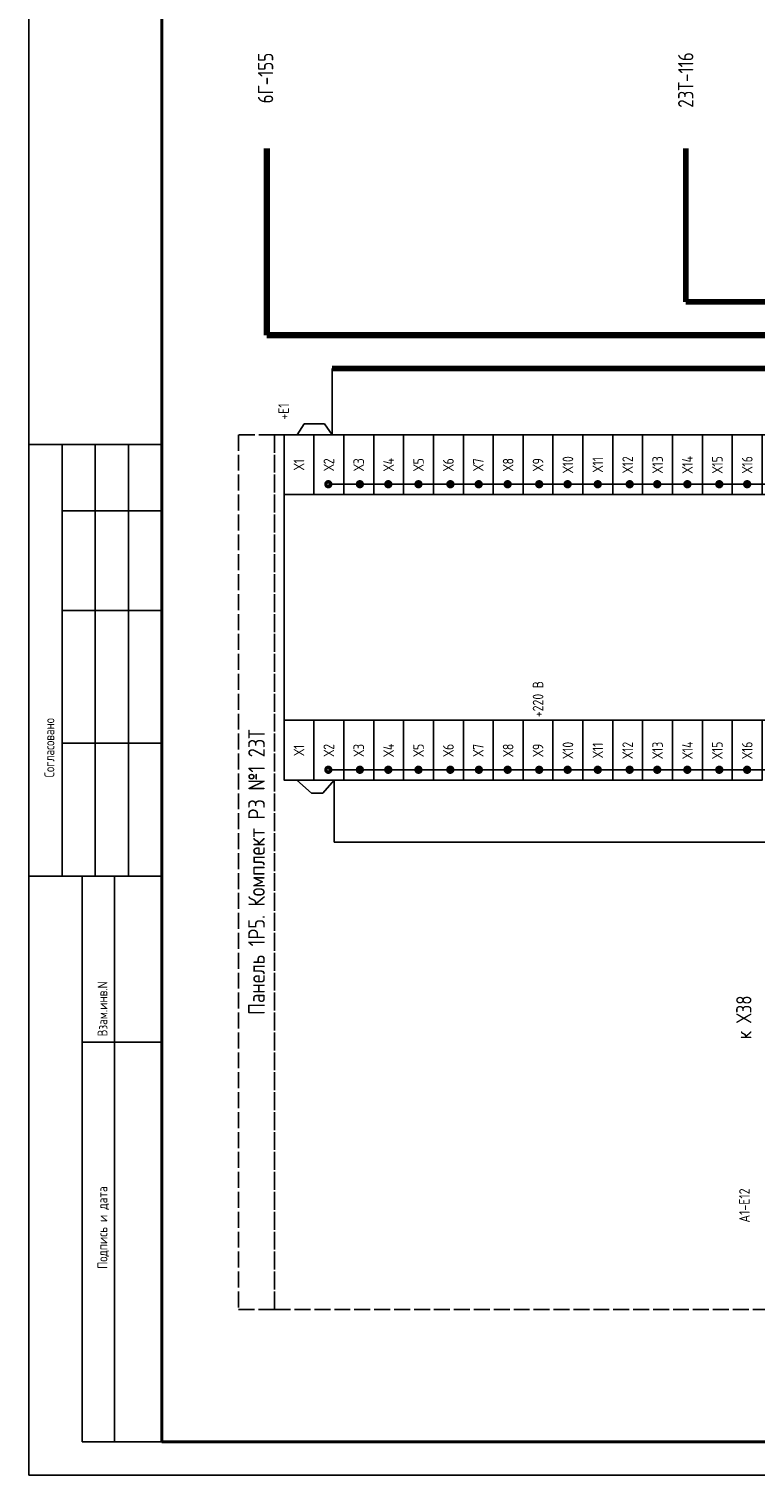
# Model space of a CAD drawing. Header units: millimetres. Extents: x 616 to 6196, y 2487 to 5711.
# Tile 14 of 46: x 2789 to 2898, y 3305 to 3523. Entities that reach past the tile are written whole.
import ezdxf
from ezdxf.enums import TextEntityAlignment as Align

# ---------------------------------------------------------------- set-up
doc = ezdxf.new("R2010")
doc.units = ezdxf.units.MM
doc.linetypes.add('ACAD_ISO02W100', pattern=[15, 12, -3])
doc.styles.add('SIMPLEX', font='GOST.ttf', dxfattribs={"height": 5})

msp = doc.modelspace()

# ---------------------------------------------------------------- linework, layer by layer
for p, q in [((2788.9, 3305.35), (2788.9, 3725.35)), ((2829.32, 3462.01), (2830.34, 3463.66)), ((2830.34, 3463.66), (2833.43, 3463.66)), ((2833.43, 3463.66), (2834.59, 3462.01)), ((2808.9, 3460.54), (2788.9, 3460.54)), ((2793.9, 3395.54), (2793.9, 3460.54)), ((2798.9, 3395.54), (2798.9, 3460.54)), ((2803.9, 3395.54), (2803.9, 3460.54)), ((2852.32, 3454.55), (2833.99, 3454.55)), ((2879.32, 3454.55), (2852.37, 3454.55)), ((2910.86, 3454.55), (2879.37, 3454.55)), ((2793.9, 3450.54), (2808.9, 3450.54)), ((2793.9, 3435.54), (2808.9, 3435.54)), ((2793.9, 3415.54), (2808.9, 3415.54)), ((2852.32, 3411.55), (2833.99, 3411.55)), ((2879.32, 3411.55), (2852.36, 3411.55)), ((2910.86, 3411.55), (2879.36, 3411.55)), ((2829.23, 3410), (2831.45, 3408.04)), ((2833.15, 3408.04), (2834.85, 3410)), ((2834.85, 3400.65), (2834.85, 3410)), ((2831.45, 3408.04), (2833.15, 3408.04)), ((3081.55, 3400.65), (2834.85, 3400.65)), ((2788.9, 3395.54), (2808.9, 3395.54)), ((2796.9, 3310.35), (2796.9, 3395.54)), ((2801.77, 3310.35), (2801.77, 3395.54)), ((2796.9, 3370.54), (2808.9, 3370.54)), ((2796.9, 3310.35), (2808.9, 3310.35)), ((3382.9, 3305.35), (2788.9, 3305.35))]:
    msp.add_line(p, q)
at = {"lineweight": 40}
for p, q in [((2808.9, 3310.35), (2808.9, 3720.35)), ((3377.9, 3310.35), (2808.9, 3310.35))]:
    msp.add_line(p, q, dxfattribs=at)
at = {"lineweight": 90}
for p in [(2824.75, 3505.09), (3263.62, 3477)]:
    msp.add_line(p, (2824.75, 3477.01), dxfattribs=at)
at = {"lineweight": 80}
for p in [(2887.83, 3505.09), (3247.32, 3482)]:
    msp.add_line(p, (2887.83, 3482), dxfattribs=at)
at = {"color": 3}
msp.add_line((2834.59, 3462.01), (2834.59, 3472), dxfattribs=at)
at = {"color": 3, "lineweight": 80}
msp.add_line((3365.83, 3472), (2834.59, 3472), dxfattribs=at)
at = {"color": 32, "linetype": 'ACAD_ISO02W100', "ltscale": 0.2, "true_color": 0xcd6928}
for points in [[(2820.46, 3462), (2820.46, 3462), (2820.46, 3330.3), (2825.9, 3330.3), (2825.9, 3462), (2820.46, 3462)], [(2828.31, 3462), (2825.9, 3462), (2825.9, 3330.3), (3096.74, 3330.3), (3096.74, 3462), (2828.31, 3462)]]:
    msp.add_lwpolyline(points, dxfattribs=at)
for points in [[(2831.82, 3462.01), (2831.82, 3453.01), (2827.32, 3453.01), (2827.32, 3462.01)], [(2836.32, 3462.01), (2836.32, 3453.01), (2831.82, 3453.01), (2831.82, 3462.01)], [(2840.82, 3462.01), (2840.82, 3453.01), (2836.32, 3453.01), (2836.32, 3462.01)], [(2845.32, 3462.01), (2845.32, 3453.01), (2840.82, 3453.01), (2840.82, 3462.01)], [(2849.82, 3462.01), (2849.82, 3453.01), (2845.32, 3453.01), (2845.32, 3462.01)], [(2854.32, 3462.01), (2854.32, 3453.01), (2849.82, 3453.01), (2849.82, 3462.01)], [(2858.82, 3462.01), (2858.82, 3453.01), (2854.32, 3453.01), (2854.32, 3462.01)], [(2863.32, 3462.01), (2863.32, 3453.01), (2858.82, 3453.01), (2858.82, 3462.01)], [(2867.82, 3462.01), (2867.82, 3453.01), (2863.32, 3453.01), (2863.32, 3462.01)], [(2872.32, 3462.01), (2872.32, 3453.01), (2867.82, 3453.01), (2867.82, 3462.01)], [(2876.82, 3462.01), (2876.82, 3453.01), (2872.32, 3453.01), (2872.32, 3462.01)], [(2881.32, 3462.01), (2881.32, 3453.01), (2876.82, 3453.01), (2876.82, 3462.01)], [(2885.82, 3462), (2885.82, 3453), (2881.32, 3453), (2881.32, 3462)], [(2890.32, 3462), (2890.32, 3453), (2885.82, 3453), (2885.82, 3462)], [(2894.82, 3462), (2894.82, 3453), (2890.32, 3453), (2890.32, 3462)], [(2899.32, 3462), (2899.32, 3453), (2894.82, 3453), (2894.82, 3462)], [(2912.8, 3453), (2912.8, 3419), (2827.32, 3419), (2827.32, 3453)], [(2831.82, 3419), (2831.82, 3410), (2827.32, 3410), (2827.32, 3419)], [(2836.32, 3419), (2836.32, 3410), (2831.82, 3410), (2831.82, 3419)], [(2840.82, 3419), (2840.82, 3410), (2836.32, 3410), (2836.32, 3419)], [(2845.32, 3419), (2845.32, 3410), (2840.82, 3410), (2840.82, 3419)], [(2849.82, 3419), (2849.82, 3410), (2845.32, 3410), (2845.32, 3419)], [(2854.32, 3419), (2854.32, 3410), (2849.82, 3410), (2849.82, 3419)], [(2858.82, 3419), (2858.82, 3410), (2854.32, 3410), (2854.32, 3419)], [(2863.32, 3419), (2863.32, 3410), (2858.82, 3410), (2858.82, 3419)], [(2867.82, 3419), (2867.82, 3410), (2863.32, 3410), (2863.32, 3419)], [(2872.32, 3419), (2872.32, 3410), (2867.82, 3410), (2867.82, 3419)], [(2876.82, 3419), (2876.82, 3410), (2872.32, 3410), (2872.32, 3419)], [(2881.32, 3419), (2881.32, 3410), (2876.82, 3410), (2876.82, 3419)], [(2885.82, 3419), (2885.82, 3410), (2881.32, 3410), (2881.32, 3419)], [(2890.32, 3419), (2890.32, 3410), (2885.82, 3410), (2885.82, 3419)], [(2894.82, 3419), (2894.82, 3410), (2890.32, 3410), (2890.32, 3419)], [(2899.32, 3419), (2899.32, 3410), (2894.82, 3410), (2894.82, 3419)]]:
    msp.add_lwpolyline(points, close=True)
at = {"const_width": 0.5}
for points in [[(2833.99, 3454.93, -1), (2833.99, 3454.18, -1)], [(2838.74, 3454.93, -1), (2838.74, 3454.18, -1)], [(2843.02, 3454.93, -1), (2843.02, 3454.18, -1)], [(2847.56, 3454.93, -1), (2847.56, 3454.18, -1)], [(2852.37, 3454.93, -1), (2852.37, 3454.18, -1)], [(2856.63, 3454.93, -1), (2856.63, 3454.18, -1)], [(2860.99, 3454.93, -1), (2860.99, 3454.18, -1)], [(2865.74, 3454.93, -1), (2865.74, 3454.18, -1)], [(2870.02, 3454.93, -1), (2870.02, 3454.18, -1)], [(2874.56, 3454.93, -1), (2874.56, 3454.18, -1)], [(2879.37, 3454.93, -1), (2879.37, 3454.18, -1)], [(2883.52, 3454.93, -1), (2883.52, 3454.18, -1)], [(2888.06, 3454.93, -1), (2888.06, 3454.18, -1)], [(2892.86, 3454.93, -1), (2892.86, 3454.18, -1)], [(2897.06, 3454.93, -1), (2897.06, 3454.18, -1)], [(2833.99, 3411.93, -1), (2833.99, 3411.18, -1)], [(2838.74, 3411.93, -1), (2838.74, 3411.18, -1)], [(2843.02, 3411.93, -1), (2843.02, 3411.18, -1)], [(2847.56, 3411.93, -1), (2847.56, 3411.18, -1)], [(2852.36, 3411.93, -1), (2852.36, 3411.18, -1)], [(2856.66, 3411.93, -1), (2856.66, 3411.18, -1)], [(2860.99, 3411.93, -1), (2860.99, 3411.18, -1)], [(2865.74, 3411.93, -1), (2865.74, 3411.18, -1)], [(2870.02, 3411.93, -1), (2870.02, 3411.18, -1)], [(2874.56, 3411.93, -1), (2874.56, 3411.18, -1)], [(2879.36, 3411.93, -1), (2879.36, 3411.18, -1)], [(2883.52, 3411.93, -1), (2883.52, 3411.18, -1)], [(2888.05, 3411.93, -1), (2888.05, 3411.18, -1)], [(2892.86, 3411.93, -1), (2892.86, 3411.18, -1)], [(2897.05, 3411.93, -1), (2897.05, 3411.18, -1)]]:
    msp.add_lwpolyline(points, format="xyb", close=True, dxfattribs=at)

# ---------------------------------------------------------------- texts
at = {"color": 4, "style": 'SIMPLEX'}
for s, p in [('6Г-155', (2825.69, 3515.72)), ('23Т-116', (2888.96, 3515.42))]:
    msp.add_text(s, height=2.304, rotation=90, dxfattribs=at).set_placement(p, align=Align.CENTER)
at = {"linetype": 'Continuous', "style": 'SIMPLEX'}
for s, p in [('Согласовано', (2792.73, 3410.41)), ('Взам.инв.N', (2800.73, 3371.41)), ('Подпись и дата', (2800.73, 3336.41))]:
    msp.add_text(s, height=1.5, rotation=90, dxfattribs=at).set_placement(p)
at = {"attachment_point": 5, "rotation": 90, "style": 'SIMPLEX'}
for s, insert, char_height, width in [('+E1', (2827.26, 3465.51), 1.6, 7), ('Х1', (2829.57, 3457.51), 1.6, 9), ('Х2', (2834.07, 3457.51), 1.6, 9), ('Х3', (2838.57, 3457.51), 1.6, 9), ('Х4', (2843.07, 3457.51), 1.6, 9), ('Х5', (2847.57, 3457.51), 1.6, 9), ('Х6', (2852.07, 3457.51), 1.6, 9), ('Х7', (2856.57, 3457.51), 1.6, 9), ('Х8', (2861.07, 3457.51), 1.6, 9), ('Х9', (2865.57, 3457.51), 1.6, 9), ('Х10', (2870.07, 3457.51), 1.6, 9), ('Х11', (2874.57, 3457.51), 1.6, 9), ('Х12', (2879.07, 3457.51), 1.6, 9), ('Х13', (2883.57, 3457.5), 1.6, 9), ('Х14', (2888.07, 3457.5), 1.6, 9), ('Х15', (2892.57, 3457.5), 1.6, 9), ('Х16', (2897.07, 3457.5), 1.6, 9), ('\\pxql;+220 В', (2865.57, 3435.85), 1.6, 32.754), ('Панель 1Р5. Комплект РЗ №1 23Т', (2823.18, 3396.15), 2.5, 131.7047), ('Х1', (2829.57, 3414.5), 1.6, 9), ('Х2', (2834.07, 3414.5), 1.6, 9), ('Х3', (2838.57, 3414.5), 1.6, 9), ('Х4', (2843.07, 3414.5), 1.6, 9), ('Х5', (2847.57, 3414.5), 1.6, 9), ('Х6', (2852.07, 3414.5), 1.6, 9), ('Х7', (2856.57, 3414.5), 1.6, 9), ('Х8', (2861.07, 3414.5), 1.6, 9), ('Х9', (2865.57, 3414.5), 1.6, 9), ('Х10', (2870.07, 3414.5), 1.6, 9), ('Х11', (2874.57, 3414.5), 1.6, 9), ('Х12', (2879.07, 3414.5), 1.6, 9), ('Х13', (2883.57, 3414.5), 1.6, 9), ('Х14', (2888.07, 3414.5), 1.6, 9), ('Х15', (2892.57, 3414.5), 1.6, 9), ('Х16', (2897.07, 3414.5), 1.6, 9), ('A1-E12', (2896.65, 3345.94), 1.6, 29.7746)]:
    msp.add_mtext(s, dxfattribs=dict(at, insert=insert, char_height=char_height, width=width))
at = {"lineweight": 50, "insert": (2896.56, 3374.27), "char_height": 2.304, "width": 7.7607, "attachment_point": 5, "rotation": 90, "style": 'SIMPLEX'}
msp.add_mtext('к Х38', dxfattribs=at)

doc.saveas('drawing.dxf')
